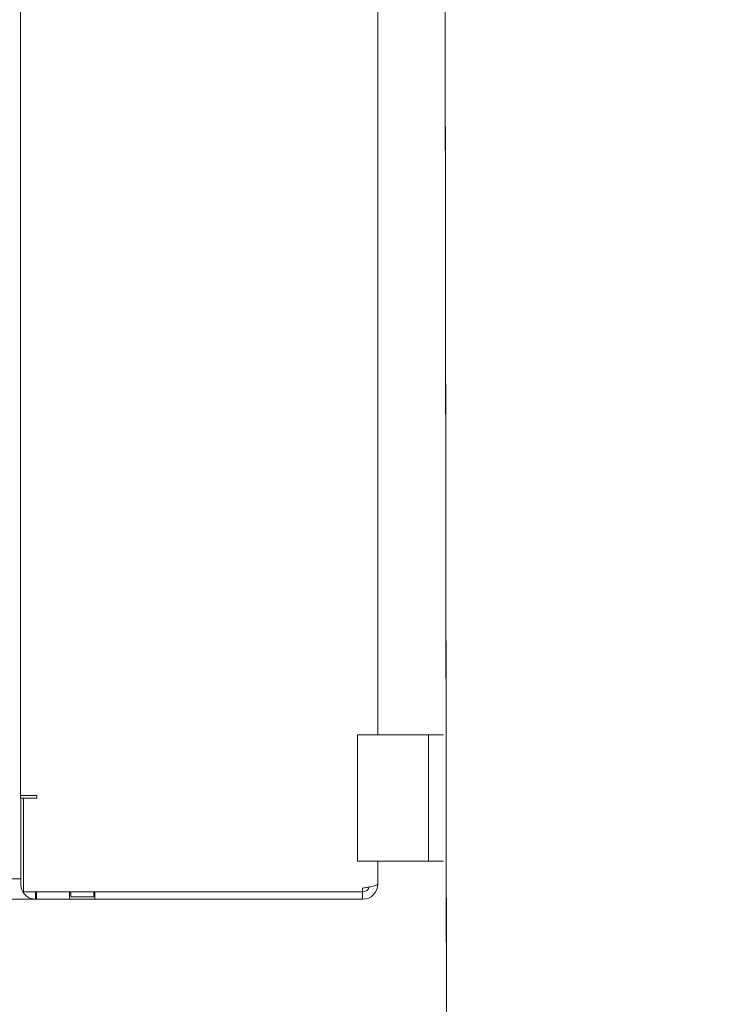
# Model space of a CAD drawing. Header units: millimetres. Extents: x -70269 to 35056, y -51814 to 48966.
# Tile 183 of 220: x -32324 to -32188, y 30172 to 30366. Entities that reach past the tile are written whole.
import ezdxf

# ---------------------------------------------------------------- set-up
doc = ezdxf.new("R2010")
doc.units = ezdxf.units.MM
doc.set_wipeout_variables(frame=1)
doc.linetypes.add('Wipeout_Contour', pattern=[1000, 0, -1000])
doc.layers.add('00 - nowa technologia myjni_Nr_pióra__95', color=7, linetype='Continuous', lineweight=20, true_color=0x7c7c7c)
doc.layers.add('420-K Ściany_Nr_pióra__95', color=7, linetype='Continuous', lineweight=20, true_color=0x7c7c7c)
doc.layers.add('420-K Ściany', color=7, linetype='Continuous')
doc.layers.add('XREF', color=8, linetype='Continuous', lineweight=9)

# ---------------------------------------------------------------- blocks, each defined once
blk = doc.blocks.new('parter 2025.10.15')
at = {"layer": '00 - nowa technologia myjni_Nr_pióra__95', "color": 8, "linetype": 'Continuous', "lineweight": 5}
for p, q in [((613.635, 2477.003), (613.635, 2517.003)), ((620.691, 2478.253), (620.691, 2515.753)), ((620.491, 2478.253), (620.291, 2478.253)), ((620.291, 2475.753), (620.291, 2478.253)), ((620.491, 2478.253), (621.641, 2478.253)), ((621.641, 2478.253), (621.691, 2478.253)), ((621.691, 2478.253), (621.691, 2477.793)), ((621.991, 2478.253), (621.691, 2478.253)), ((621.691, 2477.345), (621.691, 2477.793)), ((621.691, 2477.345), (621.691, 2476.66)), ((613.954, 2477.053), (613.635, 2477.053)), ((613.639, 2475.303), (613.639, 2477.003)), ((613.639, 2477.003), (613.691, 2477.003)), ((613.691, 2475.153), (613.691, 2477.003)), ((613.954, 2477.003), (613.691, 2477.003)), ((613.954, 2477.053), (613.954, 2477.003)), ((621.691, 2476.213), (621.691, 2476.66)), ((621.691, 2476.213), (621.691, 2475.753)), ((620.491, 2475.753), (620.291, 2475.753)), ((620.491, 2475.753), (621.641, 2475.753)), ((620.657, 2475.753), (620.591, 2475.753)), ((620.691, 2475.303), (620.691, 2475.753)), ((621.641, 2475.753), (621.691, 2475.753)), ((621.691, 2475.753), (621.991, 2475.753)), ((612.467, 2475.41), (613.635, 2475.41)), ((620.391, 2475.153), (613.691, 2475.153)), ((613.931, 2475.153), (613.931, 2475.003)), ((613.947, 2475.153), (613.947, 2475.003)), ((614.241, 2475.153), (614.629, 2475.153)), ((614.604, 2475.003), (614.604, 2475.153)), ((614.629, 2475.053), (614.629, 2475.153)), ((615.08, 2475.053), (614.629, 2475.053)), ((615.08, 2475.153), (615.13, 2475.153)), ((615.08, 2475.153), (615.08, 2475.053)), ((615.104, 2475.153), (615.104, 2475.003)), ((620.391, 2475.224), (620.391, 2475.153)), ((620.391, 2475.153), (620.391, 2475.003)), ((606.051, 2475.003), (613.931, 2475.003)), ((613.947, 2475.003), (613.931, 2475.003)), ((613.947, 2475.003), (614.604, 2475.003)), ((615.104, 2475.003), (614.604, 2475.003)), ((615.104, 2475.003), (620.391, 2475.003))]:
    blk.add_line(p, q, dxfattribs=at)
blk.add_lwpolyline([(620.391, 2475.224), (620.485, 2475.239), (620.601, 2475.263), (620.659, 2475.279), (620.684, 2475.292), (620.69, 2475.299), (620.691, 2475.303)], dxfattribs=at)
for centre, radius, start, end in [((620.391, 2475.303), 0.3, 270, 0), ((619.286, 2481.97), 6.837, 279.3018, 280.4896), ((620.391, 2475.303), 0.15, 270, 338.5139)]:
    blk.add_arc(centre, radius, start, end, dxfattribs=at)
for major_axis, start_param in [((0, 0.3), 1.570796), ((0, 0.15), 3.105074)]:
    blk.add_ellipse((613.931, 2475.303), major_axis=major_axis, ratio=0.973417, start_param=start_param, end_param=3.141593, dxfattribs=at)
at = {"color": 8, "linetype": 'Wipeout_Contour', "lineweight": 5, "ltscale": 20165.322229}
blk.add_wipeout([(621.926, 2570.699), (622.253, 2309.766), (655.253, 2309.766), (655.122, 2413.809), (642.01, 2413.809), (642.01, 2453.809), (655.072, 2453.809), (654.925, 2570.741)], dxfattribs=at).dxf.layer = '420-K Ściany'
at = {"layer": '420-K Ściany_Nr_pióra__95', "color": 8, "linetype": 'Continuous', "lineweight": 5, "flags": 128}
for points in [[(621.926, 2570.699), (622.253, 2309.766)], [(621.926, 2570.699), (625.074, 59.14)]]:
    blk.add_lwpolyline(points, dxfattribs=at)

msp = doc.modelspace()

# ---------------------------------------------------------------- block references
at = {"layer": 'XREF', "xscale": 10, "yscale": 10, "zscale": 10}
msp.add_blockref('parter 2025.10.15', (-38460.61, 5442.28), dxfattribs=at)

doc.saveas('drawing.dxf')
